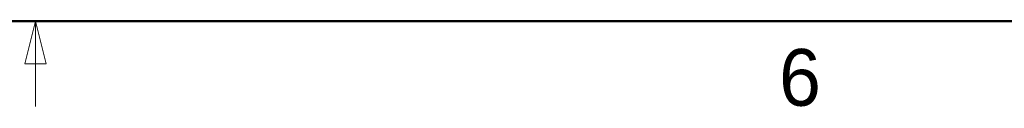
# Paper-space layout 'Sheet2' of a CAD drawing. Header units: millimetres. Extents: x 0 to 844, y -2 to 552.
# Tile 11 of 27: x 214.78 to 284.17, y 6.67 to 12.7. Entities that reach past the tile are written whole.
import ezdxf

# ---------------------------------------------------------------- set-up
doc = ezdxf.new("R2010")
doc.units = ezdxf.units.MM
doc.styles.add('SLDTEXTSTYLE2', font='ARIAL.TTF', dxfattribs={"width": 0.948})

psp = doc.layouts.new('Sheet2')

# ---------------------------------------------------------------- linework, layer by layer
at = {"color": 7, "linetype": 'Continuous', "lineweight": 50}
psp.add_line((25.4, 12.7), (838.2, 12.7), dxfattribs=at)
at = {"color": 7, "linetype": 'Continuous', "lineweight": 18}
for p, q in [((215.9, 12.7), (215.15, 9.7)), ((215.9, 12.7), (215.9, 6.7)), ((215.9, 12.7), (216.65, 9.7)), ((216.65, 9.7), (215.15, 9.7))]:
    psp.add_line(p, q, dxfattribs=at)

# ---------------------------------------------------------------- texts
at = {"color": 7, "linetype": 'Continuous', "lineweight": 0, "insert": (269.771638, 10.744736), "char_height": 4, "attachment_point": 2, "style": 'SLDTEXTSTYLE2'}
psp.add_mtext('6', dxfattribs=at)
psp.add_mtext('6', dxfattribs=at)

doc.saveas('drawing.dxf')
